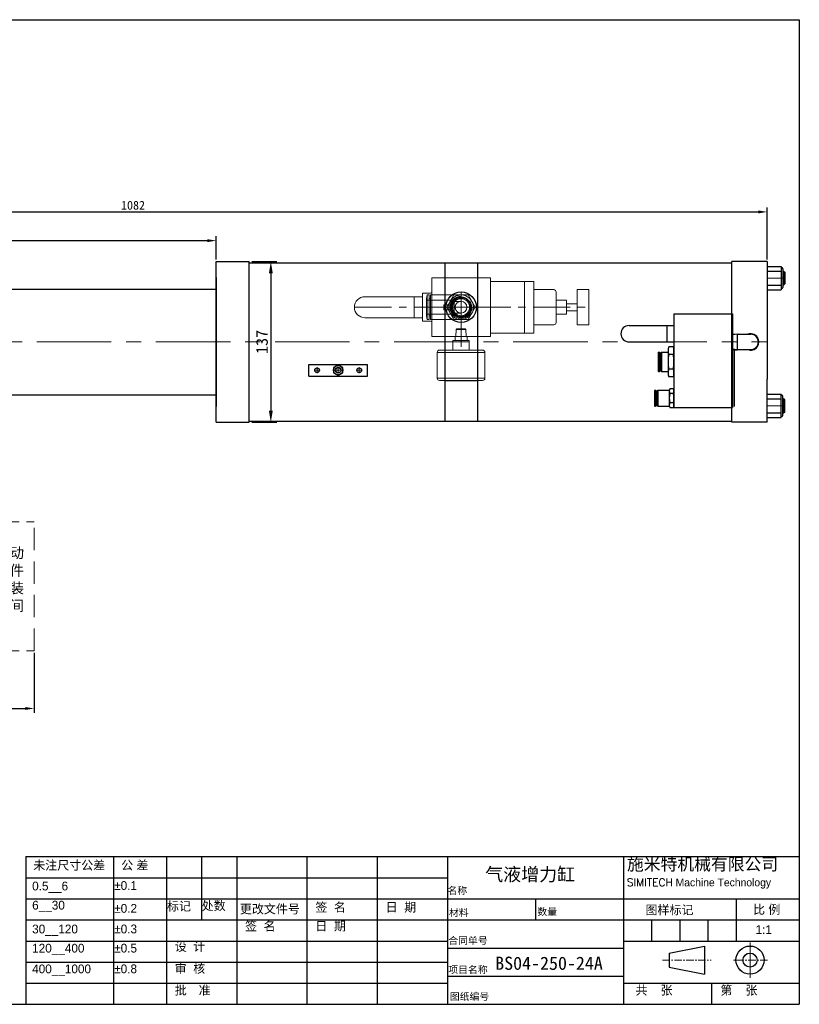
# Model space of a CAD drawing. Header units: millimetres. Extents: x 3288 to 4488, y -528 to 312.
# Tile 2 of 2: x 3823 to 4488, y -528 to 312. Entities that reach past the tile are written whole.
import ezdxf

# ---------------------------------------------------------------- set-up
doc = ezdxf.new("R2010")
doc.units = ezdxf.units.MM
doc.header["$MEASUREMENT"] = 0
doc.linetypes.add('CENTER', pattern=[50.8, 31.75, -6.35, 6.35, -6.35])
doc.linetypes.add('DASHED', pattern=[19.05, 12.7, -6.35])
doc.layers.get('Defpoints').update_dxf_attribs({"lineweight": 25})
for name, color, linetype, lineweight in [('图层1', 7, 'Continuous', 25), ('图层2', 3, 'CENTER', 13), ('图层3', 2, 'Continuous', 13), ('图层4', 1, 'Continuous', 30), ('图层5', 5, 'DASHED', 13), ('图层7', 4, 'Continuous', 13)]:
    doc.layers.add(name, color=color, linetype=linetype, lineweight=lineweight)
doc.dimstyles.new('ISO-25', dxfattribs={"dimscale": 2, "dimtxt": 2.5, "dimasz": 2.5, "dimexe": 1.25, "dimexo": 0.625, "dimtad": 1, "dimtxsty": 'Standard', "dimcen": 2.5, "dimadec": 0, "dimazin": 0, "dimtfac": 1, "dimtmove": 0, "dimatfit": 3, "dimfxl": 0, "dimarcsym": 0})

# ---------------------------------------------------------------- blocks, each defined once
blk = doc.blocks.new('*D24')
at = {"layer": 'Defpoints', "color": 0, "transparency": 16777216}
for p in [(4460.29, 147.68), (4460.29, 105.27), (3378.29, 81.77)]:
    blk.add_point(p, dxfattribs=at)
at = {"layer": '图层3', "color": 0, "lineweight": -2, "transparency": 16777216}
for p, q in [((3378.29, 83.65), (3378.29, 151.43)), ((4460.29, 107.15), (4460.29, 151.43)), ((3385.79, 147.68), (4452.79, 147.68))]:
    blk.add_line(p, q, dxfattribs=at)
at = {"layer": '图层3', "color": 0, "transparency": 16777216}
for points in [[(3385.79, 148.93), (3385.79, 146.43), (3378.29, 147.68)], [(4452.79, 146.43), (4452.79, 148.93), (4460.29, 147.68)]]:
    blk.add_solid(points, dxfattribs=at)
at = {"layer": '图层3', "color": 0, "transparency": 16777216, "insert": (3919.29, 153.31), "char_height": 7.5, "attachment_point": 5}
blk.add_mtext('1082', dxfattribs=at)
blk = doc.blocks.new('*D32')
at = {"layer": 'Defpoints', "color": 0, "transparency": 16777216}
for p in [(3990.29, 123.2), (3990.29, 105.27), (3378.29, 81.77)]:
    blk.add_point(p, dxfattribs=at)
at = {"layer": '图层3', "color": 0, "lineweight": -2, "transparency": 16777216}
for p, q in [((3378.29, 83.65), (3378.29, 126.95)), ((3990.29, 107.15), (3990.29, 126.95)), ((3385.79, 123.2), (3982.79, 123.2))]:
    blk.add_line(p, q, dxfattribs=at)
at = {"layer": '图层3', "color": 0, "transparency": 16777216}
for points in [[(3385.79, 124.45), (3385.79, 121.95), (3378.29, 123.2)], [(3982.79, 121.95), (3982.79, 124.45), (3990.29, 123.2)]]:
    blk.add_solid(points, dxfattribs=at)
at = {"layer": '图层3', "color": 0, "transparency": 16777216, "insert": (3684.29, 128.83), "char_height": 7.5, "attachment_point": 5}
blk.add_mtext('612', dxfattribs=at)
blk = doc.blocks.new('*D54')
at = {"layer": 'Defpoints', "color": 0, "transparency": 16777216}
for p in [(4018.29, 105.27), (4018.29, -31.73), (4036.87, -31.73)]:
    blk.add_point(p, dxfattribs=at)
at = {"layer": '图层3', "color": 0, "lineweight": -2, "transparency": 16777216}
for p, q in [((4020.79, 105.27), (4041.87, 105.27)), ((4036.87, 95.27), (4036.87, -21.73)), ((4020.79, -31.73), (4041.87, -31.73))]:
    blk.add_line(p, q, dxfattribs=at)
at = {"layer": '图层3', "color": 0, "transparency": 16777216}
for points in [[(4035.2, 95.27), (4038.54, 95.27), (4036.87, 105.27)], [(4035.2, -21.73), (4038.54, -21.73), (4036.87, -31.73)]]:
    blk.add_solid(points, dxfattribs=at)
at = {"layer": '图层3', "color": 0, "transparency": 16777216, "insert": (4029.37, 36.77), "char_height": 10, "attachment_point": 5, "rotation": 90}
blk.add_mtext('137', dxfattribs=at)
blk = doc.blocks.new('*D67')
at = {"layer": 'Defpoints', "color": 0, "transparency": 16777216}
for p in [(3834.96, -226.64), (3653.28, -235.82), (3834.96, -275.93)]:
    blk.add_point(p, dxfattribs=at)
at = {"layer": '图层3', "color": 0, "lineweight": -2, "transparency": 16777216}
for p, q in [((3834.96, -228.51), (3834.96, -279.68)), ((3653.28, -237.7), (3653.28, -279.68)), ((3660.78, -275.93), (3827.46, -275.93))]:
    blk.add_line(p, q, dxfattribs=at)
at = {"layer": '图层3', "color": 0, "transparency": 16777216}
for points in [[(3660.78, -274.68), (3660.78, -277.18), (3653.28, -275.93)], [(3827.46, -274.68), (3827.46, -277.18), (3834.96, -275.93)]]:
    blk.add_solid(points, dxfattribs=at)
at = {"layer": '图层3', "color": 0, "transparency": 16777216, "insert": (3744.12, -270.3), "char_height": 7.5, "attachment_point": 5}
blk.add_mtext('182', dxfattribs=at)

msp = doc.modelspace()

# ---------------------------------------------------------------- linework, layer by layer
at = {"layer": '图层1'}
for p, q in [((3990.288, -31.728), (3990.288, 105.272)), ((3990.288, 105.272), (4018.288, 105.272)), ((4018.288, -31.728), (4018.288, 105.272)), ((4018.288, -31.728), (4018.288, 105.272)), ((4018.288, 104.272), (4430.288, 104.272)), ((4185.288, 104.272), (4185.288, -30.728)), ((4213.288, 104.272), (4213.288, -30.728)), ((4430.288, -31.728), (4430.288, 105.272)), ((4460.288, 105.272), (4430.288, 105.272)), ((4460.288, 105.272), (4460.288, 4.872)), ((4460.288, 101.272), (4472.288, 101.272)), ((4472.288, 101.272), (4472.288, 81.272)), ((4460.288, 97.272), (4472.288, 97.272)), ((4472.788, 100.272), (4472.788, 100.272)), ((4473.788, 99.272), (4473.788, 83.272)), ((4473.788, 97.272), (4474.288, 97.272)), ((4474.288, 97.272), (4474.288, 85.272)), ((4474.288, 97.272), (4475.288, 96.272)), ((4475.288, 96.272), (4475.288, 86.272)), ((3990.288, 91.772), (3990.288, -18.228)), ((4460.288, 85.272), (4472.288, 85.272)), ((4473.788, 85.272), (4474.288, 85.272)), ((4475.288, 86.272), (4474.288, 85.272)), ((3702.288, 81.772), (3990.288, 81.772)), ((4460.288, 81.272), (4472.288, 81.272)), ((4472.788, 82.272), (4472.788, 82.272)), ((4380.788, 60.772), (4380.788, -19.228)), ((4380.788, 60.772), (4430.788, 60.772)), ((4430.788, 60.772), (4430.788, -19.228)), ((4342.479, 50.772), (4380.788, 50.772)), ((4374.788, 50.772), (4374.788, 36.772)), ((4430.788, 43.272), (4434.788, 43.772)), ((4434.788, 43.772), (4434.788, 29.772)), ((4434.788, 43.272), (4446.288, 43.272)), ((4342.479, 36.772), (4380.788, 36.772)), ((4367.588, 27.922), (4367.288, 27.622)), ((4367.288, 27.622), (4367.288, 11.922)), ((4367.588, 27.922), (4367.588, 11.622)), ((4367.588, 27.922), (4368.488, 27.922)), ((4368.488, 27.922), (4368.488, 11.622)), ((4368.488, 27.922), (4368.788, 27.622)), ((4368.788, 27.622), (4368.788, 11.922)), ((4368.788, 26.772), (4369.788, 26.772)), ((4370.088, 27.922), (4369.788, 27.622)), ((4369.788, 27.622), (4369.788, 11.922)), ((4370.088, 27.922), (4375.788, 27.922)), ((4370.088, 27.922), (4370.088, 11.622)), ((4375.788, 29.298), (4375.788, 10.245)), ((4380.288, 32.473), (4376.288, 32.473)), ((4380.288, 26.122), (4376.288, 26.122)), ((4380.788, 29.298), (4380.788, 10.245)), ((4430.788, 30.272), (4434.788, 29.772)), ((4432.288, -18.228), (4432.288, 30.084)), ((4434.788, 30.272), (4446.288, 30.272)), ((4069.288, 17.643), (4119.288, 17.643)), ((4069.288, 7.643), (4069.288, 17.643)), ((4119.288, 7.643), (4119.288, 17.643)), ((4367.588, 11.622), (4367.288, 11.922)), ((4367.588, 11.622), (4368.488, 11.622)), ((4368.788, 11.922), (4368.488, 11.622)), ((4368.788, 12.772), (4369.788, 12.772)), ((4369.788, 11.922), (4370.088, 11.622)), ((4370.088, 11.622), (4375.788, 11.622)), ((4380.288, 13.421), (4376.288, 13.421)), ((4069.288, 7.643), (4119.288, 7.643)), ((4380.288, 7.07), (4376.288, 7.07)), ((4460.288, -31.728), (4460.288, 4.872)), ((3702.288, -8.228), (3990.288, -8.228)), ((3990.288, -18.228), (3990.288, -3.228)), ((4364.452, -4.428), (4364.052, -4.828)), ((4364.052, -4.828), (4364.052, -17.628)), ((4364.452, -4.428), (4364.452, -18.028)), ((4364.452, -4.428), (4365.152, -4.428)), ((4365.152, -4.428), (4365.152, -18.028)), ((4365.152, -4.428), (4365.552, -4.828)), ((4365.552, -4.828), (4365.552, -17.628)), ((4365.552, -5.728), (4366.552, -5.728)), ((4366.952, -4.428), (4366.552, -4.828)), ((4366.552, -4.828), (4366.552, -17.628)), ((4366.952, -4.428), (4376.852, -4.428)), ((4366.952, -4.428), (4366.952, -18.028)), ((4376.788, -5.147), (4376.788, -17.31)), ((4380.288, -3.145), (4377.288, -3.145)), ((4380.288, -7.187), (4377.288, -7.187)), ((4460.288, -7.728), (4472.288, -7.728)), ((4472.288, -27.728), (4472.288, -7.728)), ((4365.552, -16.728), (4366.552, -16.728)), ((4380.288, -15.27), (4377.288, -15.27)), ((4460.288, -11.728), (4472.288, -11.728)), ((4472.788, -8.728), (4472.788, -8.728)), ((4473.788, -25.728), (4473.788, -9.728)), ((4473.788, -11.728), (4474.288, -11.728)), ((4474.288, -23.728), (4474.288, -11.728)), ((4475.288, -12.728), (4474.288, -11.728)), ((4475.288, -22.728), (4475.288, -12.728)), ((4364.452, -18.028), (4364.052, -17.628)), ((4364.452, -18.028), (4365.152, -18.028)), ((4365.552, -17.628), (4365.152, -18.028)), ((4366.952, -18.028), (4366.552, -17.628)), ((4366.952, -18.028), (4376.852, -18.028)), ((4380.288, -19.311), (4377.288, -19.311)), ((4380.788, -19.228), (4430.788, -19.228)), ((4460.288, -23.728), (4472.288, -23.728)), ((4473.788, -23.728), (4474.288, -23.728)), ((4474.288, -23.728), (4475.288, -22.728)), ((3990.288, -31.728), (4018.288, -31.728)), ((4018.288, -30.728), (4430.288, -30.728)), ((4460.288, -31.728), (4430.288, -31.728)), ((4460.288, -27.728), (4472.288, -27.728)), ((4472.788, -26.728), (4472.788, -26.728)), ((4187.719, -402.312), (4187.719, -528.312)), ((4337.719, -402.312), (4337.719, -528.312)), ((3827.556, -420.312), (4187.719, -420.312)), ((3827.719, -438.312), (4487.719, -438.312)), ((4262.719, -438.312), (4262.719, -456.312)), ((3827.719, -456.312), (4487.719, -456.312)), ((3827.719, -474.312), (4187.719, -474.312)), ((4337.719, -474.312), (4487.719, -474.312)), ((4376.733, -484.584), (4406.733, -478.584)), ((4406.733, -478.584), (4406.733, -502.584)), ((4187.719, -480.312), (4337.719, -480.312)), ((4376.733, -484.584), (4376.733, -496.584)), ((3827.719, -492.312), (4187.719, -492.312)), ((4376.733, -496.584), (4406.733, -502.584)), ((3827.719, -510.312), (4187.719, -510.312)), ((4187.719, -504.312), (4337.719, -504.312)), ((4337.719, -510.312), (4487.719, -510.312))]:
    msp.add_line(p, q, dxfattribs=at)
msp.add_lwpolyline([(4098.288, 14.953), (4094.288, 17.262), (4090.288, 14.953), (4090.288, 10.334), (4094.288, 8.024), (4098.288, 10.334)], close=True, dxfattribs=at)
for centre, radius in [((4199.166, 66.382), 13), ((4199.166, 66.382), 8.67), ((4076.288, 12.643), 2), ((4094.288, 12.643), 4), ((4094.288, 12.643), 2.5), ((4112.288, 12.643), 2), ((4445.675, -490.584), 12), ((4445.675, -490.584), 6)]:
    msp.add_circle(centre, radius, dxfattribs=at)
for centre, radius, start, end in [((4472.788, 100.772), 0.5, 180, 270), ((4472.788, 99.272), 1, 0, 90), ((4472.788, 81.772), 0.5, 90, 180), ((4472.788, 83.272), 1, 270, 0), ((4342.479, 43.772), 7, 90, 270), ((4446.288, 36.772), 7, 248.213211, 111.786789), ((4446.288, 36.772), 6.5, 270, 90), ((4386.122, 29.298), 10.333, 162.103449, 197.896551), ((4416.372, 19.772), 40.583, 170.996825, 189.003175), ((4370.455, 29.298), 10.333, 342.103449, 17.896551), ((4340.205, 19.772), 40.583, 350.996825, 9.003175), ((4386.122, 10.245), 10.333, 162.103449, 197.896551), ((4370.455, 10.245), 10.333, 342.103449, 17.896551), ((4381.121, -5.166), 4.333, 152.201937, 207.798063), ((4393.372, -11.228), 16.583, 165.894646, 194.105354), ((4376.455, -5.166), 4.333, 332.201937, 27.798063), ((4364.205, -11.228), 16.583, 345.894646, 14.105354), ((4472.788, -8.228), 0.5, 180, 270), ((4381.121, -17.291), 4.333, 152.201937, 207.798063), ((4376.455, -17.291), 4.333, 332.201937, 27.798063), ((4472.788, -9.728), 1, 0, 90), ((4472.788, -27.228), 0.5, 90, 180), ((4472.788, -25.728), 1, 270, 0)]:
    msp.add_arc(centre, radius, start, end, dxfattribs=at)
at = {"layer": '图层2'}
for p, q in [((4460.288, 91.272), (4475.288, 91.272)), ((4199.166, 76.382), (4199.166, 56.382)), ((4108.166, 66.382), (4308.166, 66.382)), ((4189.166, 66.382), (4209.166, 66.382)), ((4073.788, 12.643), (4078.788, 12.643)), ((4076.288, 10.143), (4076.288, 15.143)), ((4091.788, 12.643), (4096.788, 12.643)), ((4094.288, 10.143), (4094.288, 15.143)), ((4109.788, 12.643), (4114.788, 12.643)), ((4112.288, 10.143), (4112.288, 15.143)), ((4460.288, -17.728), (4475.288, -17.728)), ((4445.675, -505.584), (4445.675, -475.584))]:
    msp.add_line(p, q, dxfattribs=at)
at = {"layer": '图层2', "ltscale": 2}
msp.add_line((3329.288, 36.772), (4460.288, 36.772), dxfattribs=at)
at = {"layer": '图层2', "ltscale": 0.2}
for p, q in [((4370.957, -490.584), (4412.444, -490.584)), ((4460.675, -490.584), (4430.675, -490.584))]:
    msp.add_line(p, q, dxfattribs=at)
at = {"layer": '图层4'}
for p, q in [((3287.719, 311.688), (4487.719, 311.688)), ((4487.719, 311.688), (4487.719, -528.312)), ((3827.719, -402.312), (3827.719, -528.312)), ((3827.719, -402.312), (4487.719, -402.312)), ((3902.719, -402.312), (3902.719, -528.312)), ((3947.719, -402.312), (3947.719, -528.312)), ((3977.719, -402.312), (3977.719, -456.312)), ((4007.719, -402.312), (4007.719, -528.312)), ((4067.719, -402.312), (4067.719, -528.312)), ((4127.719, -402.312), (4127.719, -528.312)), ((4433.719, -438.312), (4433.719, -474.312)), ((4361.719, -456.312), (4361.719, -474.312)), ((4385.719, -456.312), (4385.719, -474.312)), ((4409.719, -456.312), (4409.719, -474.312)), ((4412.719, -510.312), (4412.719, -528.312)), ((3287.719, -528.312), (4487.719, -528.312)), ((3827.719, -528.312), (4487.719, -528.312))]:
    msp.add_line(p, q, dxfattribs=at)
at = {"layer": '图层5'}
for p, q in [((3790.284, -116.636), (3834.959, -116.636)), ((3790.284, -226.636), (3834.959, -226.636))]:
    msp.add_line(p, q, dxfattribs=at)
at = {"layer": '图层5', "ltscale": 1.5}
msp.add_line((3834.959, -226.636), (3834.959, -116.636), dxfattribs=at)
at = {"layer": '图层7'}
for p, q in [((4475.288, 96.272), (4473.788, 96.272)), ((4174.166, 91.382), (4174.166, 41.382)), ((4174.166, 91.382), (4224.166, 91.382)), ((4224.166, 91.382), (4224.166, 41.382)), ((4224.166, 88.382), (4261.166, 88.382)), ((4253.166, 88.382), (4253.166, 44.382)), ((4261.166, 88.382), (4261.166, 44.382)), ((4475.288, 86.272), (4473.788, 86.272)), ((4166.166, 78.382), (4166.166, 54.382)), ((4166.166, 78.382), (4173.166, 78.382)), ((4170.221, 76.882), (4169.666, 73.732)), ((4170.221, 76.882), (4170.221, 55.882)), ((4171.853, 76.882), (4170.221, 76.882)), ((4171.853, 76.882), (4171.853, 55.882)), ((4205.228, 76.882), (4173.166, 76.882)), ((4173.166, 76.882), (4173.166, 55.882)), ((4193.103, 76.882), (4187.041, 66.382)), ((4199.166, 79.382), (4199.166, 32.656)), ((4199.166, 77.439), (4199.166, 55.325)), ((4211.29, 66.382), (4205.228, 76.882)), ((4261.166, 81.382), (4278.166, 81.382)), ((4280.166, 79.382), (4280.166, 53.382)), ((4298.166, 81.382), (4298.166, 51.382)), ((4298.166, 81.382), (4308.166, 81.382)), ((4308.166, 81.382), (4308.166, 51.382)), ((4117.166, 75.382), (4166.166, 75.382)), ((4159.166, 75.382), (4159.166, 57.382)), ((4169.666, 73.732), (4169.666, 59.032)), ((4193.166, 72.382), (4169.666, 72.382)), ((4173.166, 73.732), (4171.853, 73.732)), ((4188.878, 68.482), (4184.466, 68.482)), ((4184.466, 68.482), (4184.466, 64.282)), ((4188.666, 68.482), (4188.666, 64.282)), ((4193.166, 72.382), (4193.166, 60.382)), ((4199.166, 71.382), (4193.166, 71.382)), ((4280.166, 72.382), (4289.166, 72.382)), ((4289.166, 72.382), (4289.166, 60.382)), ((4289.166, 69.382), (4298.166, 69.382)), ((4210.222, 66.382), (4169.109, 66.382)), ((4169.666, 60.382), (4193.166, 60.382)), ((4169.666, 59.032), (4170.221, 55.882)), ((4171.853, 59.032), (4173.166, 59.032)), ((4184.466, 64.282), (4188.878, 64.282)), ((4187.041, 66.382), (4193.103, 55.882)), ((4193.166, 61.382), (4199.166, 61.382)), ((4205.228, 55.882), (4211.29, 66.382)), ((4280.166, 60.382), (4289.166, 60.382)), ((4289.166, 63.382), (4298.166, 63.382)), ((4117.166, 57.382), (4166.166, 57.382)), ((4166.166, 54.382), (4173.166, 54.382)), ((4170.221, 55.882), (4171.853, 55.882)), ((4173.166, 55.882), (4205.228, 55.882)), ((4261.166, 51.382), (4278.166, 51.382)), ((4298.166, 51.382), (4308.166, 51.382)), ((4194.989, 47.282), (4194.804, 41.382)), ((4195.589, 47.882), (4194.989, 47.282)), ((4203.342, 47.282), (4194.989, 47.282)), ((4202.742, 47.882), (4195.589, 47.882)), ((4203.342, 47.282), (4202.742, 47.882)), ((4203.527, 41.382), (4203.342, 47.282)), ((4224.166, 44.382), (4261.166, 44.382)), ((4430.85, 42.776), (4434.788, 43.268)), ((4174.166, 41.382), (4224.166, 41.382)), ((4206.166, 37.882), (4192.166, 37.882)), ((4192.166, 29.882), (4192.166, 37.882)), ((4204.266, 41.382), (4194.066, 41.382)), ((4194.066, 41.382), (4194.066, 37.882)), ((4204.266, 37.882), (4204.266, 41.382)), ((4206.166, 29.882), (4206.166, 37.882)), ((4219.566, 27.882), (4178.766, 27.882)), ((4178.766, 27.882), (4178.766, 5.882)), ((4217.566, 29.882), (4180.766, 29.882)), ((4219.566, 5.882), (4219.566, 27.882)), ((4430.788, 30.776), (4434.788, 30.276)), ((4219.566, 5.882), (4178.766, 5.882)), ((4217.566, 3.882), (4180.766, 3.882)), ((4475.288, -12.728), (4473.788, -12.728)), ((4475.288, -22.728), (4473.788, -22.728))]:
    msp.add_line(p, q, dxfattribs=at)
for points in [[(4188.878, 68.482), (4188.891, 68.547), (4188.92, 68.677), (4188.949, 68.807), (4188.965, 68.872), (4188.981, 68.936), (4189.014, 69.065), (4189.049, 69.194), (4189.086, 69.322), (4189.124, 69.449), (4189.163, 69.576), (4189.184, 69.64), (4189.205, 69.703), (4189.248, 69.829), (4189.292, 69.954), (4189.338, 70.079), (4189.386, 70.204), (4189.435, 70.327), (4189.46, 70.389), (4189.486, 70.45), (4189.538, 70.573), (4189.592, 70.695), (4189.62, 70.755), (4189.648, 70.816), (4189.705, 70.936), (4189.763, 71.055), (4189.793, 71.115), (4189.823, 71.174), (4189.885, 71.292), (4189.948, 71.41), (4190.012, 71.526), (4190.078, 71.642), (4190.145, 71.757), (4190.18, 71.814), (4190.214, 71.871), (4190.285, 71.984), (4190.356, 72.096), (4190.43, 72.207), (4190.504, 72.317), (4190.58, 72.427), (4190.619, 72.481), (4190.657, 72.535), (4190.736, 72.642), (4190.816, 72.749), (4190.898, 72.854), (4190.98, 72.958), (4191.064, 73.062), (4191.107, 73.113), (4191.15, 73.164), (4191.236, 73.265), (4191.324, 73.365), (4191.413, 73.464), (4191.504, 73.562), (4191.596, 73.658), (4191.642, 73.706), (4191.688, 73.754), (4191.782, 73.848), (4191.878, 73.941), (4192.22, 74.257), (4192.525, 74.515), (4192.839, 74.762), (4193.494, 75.218), (4194.182, 75.624), (4194.899, 75.976), (4195.641, 76.272), (4196.403, 76.512), (4196.79, 76.61), (4197.18, 76.692), (4197.97, 76.814), (4198.766, 76.874), (4199.166, 76.882)], [(4199.166, 61.382), (4199.093, 61.382), (4198.947, 61.387), (4198.802, 61.395), (4198.73, 61.401), (4198.657, 61.408), (4198.513, 61.425), (4198.369, 61.446), (4198.226, 61.471), (4198.083, 61.5), (4197.942, 61.534), (4197.871, 61.552), (4197.801, 61.572), (4197.662, 61.613), (4197.524, 61.659), (4197.387, 61.709), (4197.252, 61.762), (4197.119, 61.82), (4197.052, 61.85), (4196.987, 61.881), (4196.857, 61.947), (4196.729, 62.016), (4196.666, 62.052), (4196.603, 62.089), (4196.479, 62.165), (4196.358, 62.245), (4196.298, 62.286), (4196.238, 62.328), (4196.122, 62.415), (4196.008, 62.505), (4195.896, 62.599), (4195.788, 62.695), (4195.682, 62.795), (4195.63, 62.846), (4195.579, 62.898), (4195.479, 63.004), (4195.382, 63.113), (4195.289, 63.224), (4195.199, 63.338), (4195.112, 63.455), (4195.07, 63.514), (4195.029, 63.574), (4194.949, 63.695), (4194.872, 63.819), (4194.8, 63.945), (4194.731, 64.073), (4194.665, 64.203), (4194.634, 64.269), (4194.604, 64.335), (4194.546, 64.468), (4194.492, 64.604), (4194.443, 64.74), (4194.397, 64.878), (4194.355, 65.018), (4194.336, 65.088), (4194.318, 65.158), (4194.284, 65.3), (4194.255, 65.442), (4194.229, 65.585), (4194.208, 65.729), (4194.191, 65.874), (4194.185, 65.946), (4194.179, 66.019), (4194.17, 66.164), (4194.166, 66.309), (4194.166, 66.382), (4194.166, 66.455), (4194.17, 66.6), (4194.179, 66.745), (4194.185, 66.818), (4194.191, 66.89), (4194.208, 67.034), (4194.229, 67.178), (4194.255, 67.322), (4194.284, 67.464), (4194.318, 67.606), (4194.336, 67.676), (4194.355, 67.746), (4194.397, 67.885), (4194.443, 68.023), (4194.492, 68.16), (4194.546, 68.295), (4194.604, 68.429), (4194.634, 68.495), (4194.665, 68.561), (4194.731, 68.691), (4194.8, 68.819), (4194.872, 68.945), (4194.949, 69.068), (4195.029, 69.19), (4195.07, 69.25), (4195.112, 69.309), (4195.199, 69.426), (4195.289, 69.54), (4195.382, 69.651), (4195.479, 69.76), (4195.579, 69.866), (4195.63, 69.917), (4195.682, 69.968), (4195.788, 70.068), (4195.896, 70.165), (4196.008, 70.258), (4196.122, 70.349), (4196.238, 70.435), (4196.298, 70.478), (4196.358, 70.519), (4196.479, 70.599), (4196.603, 70.675), (4196.666, 70.712), (4196.729, 70.748), (4196.857, 70.817), (4196.987, 70.882), (4197.052, 70.913), (4197.119, 70.944), (4197.252, 71.001), (4197.387, 71.055), (4197.524, 71.105), (4197.662, 71.15), (4197.801, 71.192), (4197.871, 71.211), (4197.942, 71.23), (4198.083, 71.263), (4198.226, 71.293), (4198.369, 71.318), (4198.513, 71.339), (4198.657, 71.356), (4198.73, 71.363), (4198.802, 71.369), (4198.947, 71.377), (4199.093, 71.381), (4199.166, 71.382)], [(4199.166, 55.882), (4198.766, 55.889), (4197.97, 55.95), (4197.18, 56.071), (4196.79, 56.154), (4196.403, 56.252), (4195.641, 56.491), (4194.899, 56.788), (4194.182, 57.14), (4193.494, 57.545), (4192.839, 58.002), (4192.525, 58.249), (4192.22, 58.507), (4191.878, 58.823), (4191.782, 58.916), (4191.688, 59.01), (4191.642, 59.058), (4191.596, 59.106), (4191.504, 59.202), (4191.413, 59.3), (4191.324, 59.399), (4191.236, 59.499), (4191.15, 59.6), (4191.107, 59.651), (4191.064, 59.702), (4190.98, 59.805), (4190.898, 59.91), (4190.816, 60.015), (4190.736, 60.121), (4190.657, 60.229), (4190.619, 60.283), (4190.58, 60.337), (4190.504, 60.446), (4190.43, 60.557), (4190.356, 60.668), (4190.285, 60.78), (4190.214, 60.893), (4190.18, 60.95), (4190.145, 61.007), (4190.078, 61.122), (4190.012, 61.237), (4189.948, 61.354), (4189.885, 61.471), (4189.823, 61.589), (4189.793, 61.649), (4189.763, 61.708), (4189.705, 61.828), (4189.648, 61.948), (4189.62, 62.009), (4189.592, 62.069), (4189.538, 62.191), (4189.486, 62.313), (4189.46, 62.375), (4189.435, 62.436), (4189.386, 62.56), (4189.338, 62.684), (4189.292, 62.809), (4189.248, 62.935), (4189.205, 63.061), (4189.184, 63.124), (4189.163, 63.187), (4189.124, 63.314), (4189.086, 63.442), (4189.049, 63.57), (4189.014, 63.699), (4188.981, 63.827), (4188.965, 63.892), (4188.949, 63.957), (4188.92, 64.087), (4188.891, 64.217), (4188.878, 64.282)]]:
    msp.add_lwpolyline(points, dxfattribs=at)
for radius in [8.506, 8.159, 7.275]:
    msp.add_circle((4199.166, 66.382), radius, dxfattribs=at)
for centre, radius, start, end in [((4173.166, 79.382), 1, 270, 0), ((4199.166, 66.382), 9.4, 90, 0), ((4199.166, 66.382), 10.5, 270, 90), ((4278.166, 79.382), 2, 0, 90), ((4117.166, 66.382), 9, 90, 270), ((4199.166, 66.382), 10.5, 168.463041, 191.536959), ((4199.166, 66.382), 7.475, 255, 195), ((4199.166, 66.382), 5, 270, 90), ((4173.166, 53.382), 1, 0, 90), ((4278.166, 53.382), 2, 270, 0), ((4180.766, 27.882), 2, 90, 180), ((4217.566, 27.882), 2, 0, 90), ((4094.288, 12.643), 2.1, 0, 270), ((4180.766, 5.882), 2, 180, 270), ((4199.166, 403.709), 400.25, 267.365112, 272.634888), ((4217.566, 5.882), 2, 270, 0)]:
    msp.add_arc(centre, radius, start, end, dxfattribs=at)

# ---------------------------------------------------------------- texts
at = {"layer": '图层1', "char_height": 7.5, "attachment_point": 1}
for s, insert in [('{\\fￋￎￌ￥|b0|i0|c134|p54;未注尺寸公差}', (3834.17, -405.965)), ('{\\fￋￎￌ￥|b0|i0|c134|p54;公 差}', (3909.17, -405.965)), ('{\\fￋￎￌ￥|b0|i0|c134|p54;0.5__6}', (3833.241, -423.642)), ('{\\fￋￎￌ￥|b0|i0|c134|p54;%%p0.1}', (3903.264, -423.203)), ('{\\fￋￎￌ￥|b0|i0|c134|p54;6__30}', (3833.241, -439.99)), ('{\\fￋￎￌ￥|b0|i0|c134|p54;%%p0.2}', (3903.264, -442.713)), ('{\\fￋￎￌ￥|b0|i0|c134|p54;标记}', (3948.264, -440.913)), ('{\\fￋￎￌ￥|b0|i0|c134|p54;处数}', (3977.877, -440.526)), ('{\\fￋￎￌ￥|b0|i0|c134|p54;更改文件号}', (4010.466, -443.328)), ('{\\fￋￎￌ￥|b0|i0|c134|p54;签  名}', (4074.862, -441.859)), ('{\\fￋￎￌ￥|b0|i0|c134|p54;日  期}', (4134.862, -441.775)), ('{\\fￋￎￌ￥|b0|i0|c134|p54;30__120}', (3833.241, -460.326)), ('{\\fￋￎￌ￥|b0|i0|c134|p54;%%p0.3}', (3903.264, -460.282)), ('{\\fￋￎￌ￥|b0|i0|c134|p54;签  名}', (4014.862, -457.925)), ('{\\fￋￎￌ￥|b0|i0|c134|p54;日  期}', (4074.862, -457.841)), ('{\\fￋￎￌ￥|b0|i0|c134|p54;120__400}', (3833.241, -476.674)), ('{\\fￋￎￌ￥|b0|i0|c134|p54;%%p0.5}', (3903.264, -476.63)), ('{\\fￋￎￌ￥|b0|i0|c134|p54;设  计}', (3954.862, -475.294)), ('{\\fￋￎￌ￥|b0|i0|c134|p54;400__1000}', (3833.241, -494.351)), ('{\\fￋￎￌ￥|b0|i0|c134|p54;%%p0.8}', (3903.264, -494.307)), ('{\\fￋￎￌ￥|b0|i0|c134|p54;审  核}', (3954.862, -494.087)), ('{\\fSimSun|b0|i0|c134|p2;批  准}', (3954.862, -512.6))]:
    msp.add_mtext(s, dxfattribs=dict(at, insert=insert))
at = {"layer": '图层3', "attachment_point": 1}
for s, insert, char_height, width in [('{\\fSimSun|b0|i0|c134|p54;气动元件安装空间}', (3801.773, -138.642), 9, 28.3977), ('{\\fLiSu|b0|i0|c134|p49;施米特机械有限公司\\P\\Ftxt.shx|c0;\\H0.6286x;SIMITECH\\fLiSu|b0|i0|c134|p49; Machine Technology}', (4340.698, -403.501), 10.5, 155.95008), ('{\\fSimSun|b0|i0|c134|p54;BS04-250-24A}', (4228.265, -487.647), 11.25, 81.98223)]:
    msp.add_mtext(s, dxfattribs=dict(at, insert=insert, char_height=char_height, width=width))
for s, insert, char_height in [('{\\fSimSun|b0|i0|c134|p2;\\C2;气液增力缸}', (4219.759, -411.815), 11.25), ('{\\f宋体|b0|i0|c134|p54;名称}', (4187.556, -428.291), 6), ('{\\fￋￎￌ￥|b0|i0|c134|p54;图样标记}', (4356.498, -444.042), 7.5), ('{\\fￋￎￌ￥|b0|i0|c134|p54;比 例}', (4448.282, -443.697), 7.5), ('{\\f宋体|b0|i0|c134|p54;材料}', (4188.823, -447.166), 6), ('{\\fSimSun|b0|i0|c134|p54;数量}', (4264.245, -446.322), 6), ('{\\fￋￎￌ￥|b0|i0|c134|p54;1:1}', (4450.383, -460.86), 7.5), ('{\\fSimSun|b0|i0|c134|p54;合同单号}', (4188.276, -470.936), 6), ('{\\fSimSun|b0|i0|c134|p54;项目名称}', (4188.276, -495.768), 6), ('{\\fￋￎￌ￥|b0|i0|c134|p54;共    张}', (4347.995, -512.595), 7.5), ('{\\fￋￎￌ￥|b0|i0|c134|p54;第    张}', (4420.409, -512.595), 7.5), ('{\\fSimSun|b0|i0|c134|p54;图纸编号}', (4189.601, -518.666), 6)]:
    msp.add_mtext(s, dxfattribs=dict(at, insert=insert, char_height=char_height))

# ---------------------------------------------------------------- dimensions: what is measured, and where the dimension line sits
at = {"layer": '图层3'}
for base, p2, override, picture, middle in [((4460.288, 147.683), (4460.288, 105.272), {"dimscale": 3, "dimpost": ''}, '*D24', (3919.288, 153.308)), ((3990.288, 123.204), (3990.288, 105.272), {"dimscale": 3}, '*D32', (3684.288, 128.829))]:
    dim = msp.add_linear_dim(base=base, p1=(3378.288, 81.772), p2=p2, dimstyle='ISO-25', override=override, dxfattribs=at)
    dim.commit()
    dim.dimension.update_dxf_attribs({"geometry": picture, "text_midpoint": middle})
dim = msp.add_linear_dim(base=(4036.87, -31.728), p1=(4018.288, 105.272), p2=(4018.288, -31.728), angle=90, dimstyle='ISO-25', override={"dimscale": 4}, dxfattribs=at)
dim.commit()
dim.dimension.update_dxf_attribs({"geometry": '*D54', "text_midpoint": (4029.37, 36.772)})
dim = msp.add_linear_dim(base=(3834.959, -275.927), p1=(3653.284, -235.824), p2=(3834.959, -226.636), dimstyle='ISO-25', override={"dimscale": 3, "dimdec": 0}, dxfattribs=at)
dim.commit()
dim.dimension.update_dxf_attribs({"geometry": '*D67', "text_midpoint": (3744.121, -275.927), "dimtype": 160})

doc.saveas('drawing.dxf')
